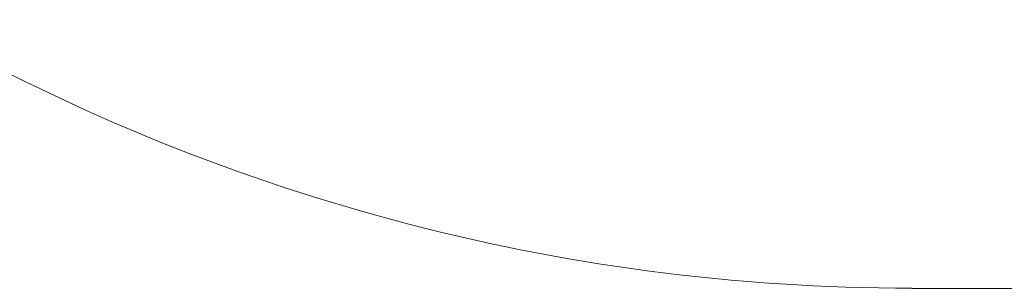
# Model space of a CAD drawing. Header units: millimetres. Extents: x -6861 to -4773, y 84 to 6892.
# Tile 59 of 108: x -6114.032 to -6112.776, y 6624.495 to 6624.837. Entities that reach past the tile are written whole.
import ezdxf

# ---------------------------------------------------------------- set-up
doc = ezdxf.new("R2010")
doc.units = ezdxf.units.MM
doc.layers.add('E-LITE-EQPM', color=7, linetype='Continuous', lineweight=20)

# ---------------------------------------------------------------- blocks, each defined once
blk = doc.blocks.new('01 PODIUM EMPOTRADO CON MARCO 1_glb - 01 PODIUM EMPOTRADO CON MARCO 1-665813-Planta_PDF')
at = {"layer": 'E-LITE-EQPM'}
blk.add_line((-3237.9625, 6624.4947), (-3233.2549, 6624.4947), dxfattribs=at)
blk.add_arc((-3237.9625, 6627.0518), 2.557, 240, 270, dxfattribs=at)
blk = doc.blocks.new('01 PODIUM EMPOTRADO CON MARCO 1_glb - 01 PODIUM EMPOTRADO CON MARCO 1-V3-Planta_PDF')
at = {"layer": 'E-LITE-EQPM'}
blk.add_line((-3237.9625, 6624.4947), (-3233.2549, 6624.4947), dxfattribs=at)
blk.add_arc((-3237.9625, 6627.0518), 2.557, 240, 270, dxfattribs=at)

msp = doc.modelspace()

# ---------------------------------------------------------------- block references
at = {"layer": 'E-LITE-EQPM'}
for name in ['01 PODIUM EMPOTRADO CON MARCO 1_glb - 01 PODIUM EMPOTRADO CON MARCO 1-665813-Planta_PDF', '01 PODIUM EMPOTRADO CON MARCO 1_glb - 01 PODIUM EMPOTRADO CON MARCO 1-V3-Planta_PDF']:
    msp.add_blockref(name, (-2874.9315, 0), dxfattribs=at)

doc.saveas('drawing.dxf')
